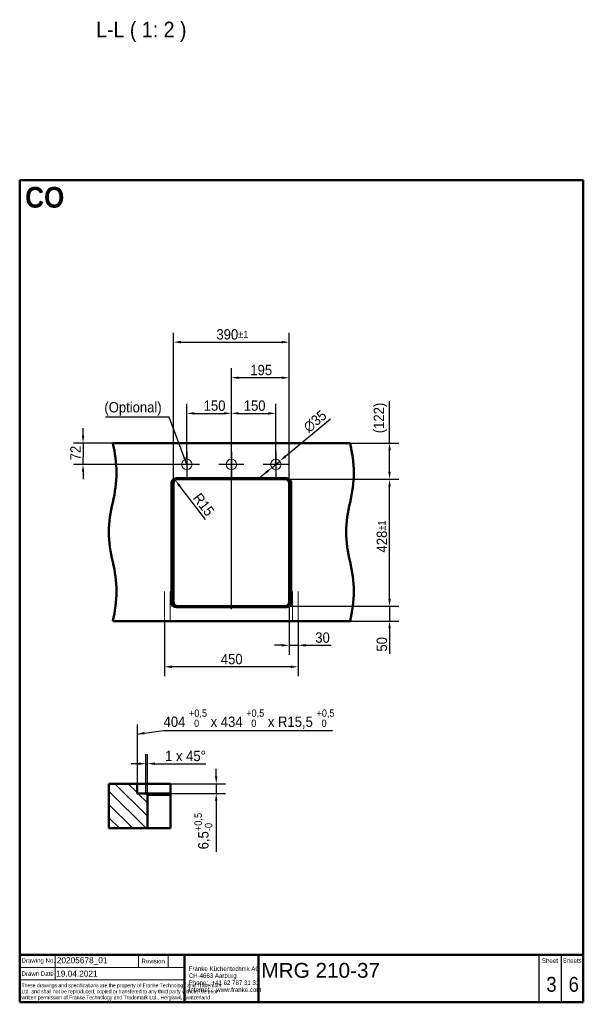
# Model space of a CAD drawing. Header units: millimetres. Extents: x 100 to 2000, y 93 to 3411.
import ezdxf
from ezdxf.enums import TextEntityAlignment as Align

# ---------------------------------------------------------------- set-up
doc = ezdxf.new("R2010")
doc.units = ezdxf.units.MM
doc.header["$LTSCALE"] = 10
for name, color, linetype, lineweight in [('Center Mark(ISO)', 7, 'Continuous', 25), ('Centerline(ISO)', 7, 'Continuous', 25), ('Dimensions(ISO)', 7, 'Continuous', 25), ('Hatch', 7, 'Continuous', 9), ('Sketch Geometry(DIN)', 7, 'Continuous', 50), ('Sketch Geometry(ISO)', 7, 'Continuous', 50), ('Symbole(DIN)', 7, 'Continuous', 25), ('Symbols(ISO)', 7, 'Continuous', 25), ('Visible Edges(ISO)', 7, 'Continuous', 50), ('Visible Tangent Edges(ISO)', 7, 'Continuous', 25)]:
    doc.layers.add(name, color=color, linetype=linetype, lineweight=lineweight)
doc.styles.add('Text Style20', font='arial.ttf')
doc.styles.add('Text Style40', font='arial.ttf')
doc.styles.add('Text Style9', font='arial.ttf')
doc.styles.add('Text_3.5mm', font='arial.ttf', dxfattribs={"width": 0.9})
doc.styles.add('Text_5.0mm', font='arial.ttf', dxfattribs={"width": 0.9})
doc.styles.add('Text__1.3mm', font='arial.ttf', dxfattribs={"width": 0.9})
doc.styles.add('Text__1.5mm', font='arial.ttf', dxfattribs={"width": 0.9})
doc.styles.add('Text__3.5mm', font='arial.ttf', dxfattribs={"width": 0.9})
doc.styles.add('Text__3.5mmBigText', font='arial.ttf', dxfattribs={"width": 0.9})
doc.styles.add('Text__5.0mm', font='arial.ttf', dxfattribs={"width": 0.9})
doc.dimstyles.new('KS-STANDARD', dxfattribs={"dimscale": 10, "dimtxt": 3.5, "dimasz": 2.5, "dimexe": 3.175, "dimexo": 0, "dimgap": 0.8, "dimtad": 1, "dimdec": 1, "dimrnd": 1e-08, "dimtxsty": 'Text_3.5mm', "dimcen": 0.09, "dimdle": 10, "dimclrd": 7, "dimclre": 7, "dimclrt": 7, "dimadec": 0, "dimazin": 2, "dimtfac": 0.714286, "dimtdec": 4, "dimtmove": 0, "dimatfit": 3, "dimfxl": 0, "dimtolj": 1, "dimlwd": 25, "dimlwe": 25, "dimarcsym": 0})
doc.dimstyles.new('KS-STANDARD$7', dxfattribs={"dimscale": 10, "dimtxt": 3.5, "dimasz": 2.5, "dimexe": 3.175, "dimexo": 0, "dimgap": 0.8, "dimtad": 1, "dimdec": 1, "dimrnd": 1e-08, "dimtxsty": 'Text_3.5mm', "dimcen": 0.09, "dimdle": 10, "dimclrd": 7, "dimclre": 7, "dimclrt": 7, "dimadec": 0, "dimazin": 2, "dimtfac": 0.714286, "dimtdec": 4, "dimtmove": 0, "dimatfit": 3, "dimfxl": 0, "dimtolj": 1, "dimlwd": 25, "dimlwe": 25, "dimarcsym": 0})

# ---------------------------------------------------------------- blocks, each defined once
blk = doc.blocks.new('Title Blocks FKT-Marketing')
at = {"layer": 'Sketch Geometry(DIN)', "color": 7, "linetype": 'Continuous', "lineweight": 50}
for p, q in [((97.45, 118.35), (287.45, 118.35)), ((97.45, 118.35), (97.45, 102.35)), ((152.95, 118.35), (152.95, 102.35)), ((177.95, 102.35), (177.95, 118.35)), ((287.45, 102.35), (287.45, 118.35)), ((97.45, 102.35), (287.45, 102.35))]:
    blk.add_line(p, q, dxfattribs=at)
at = {"layer": 'Sketch Geometry(DIN)', "color": 7, "linetype": 'Continuous', "lineweight": 18}
for p, q in [((109.45, 118.35), (109.45, 109.85)), ((137.45, 114.1), (137.45, 118.35)), ((147.45, 114.1), (147.45, 118.35)), ((97.45, 114.1), (152.95, 114.1)), ((97.45, 109.85), (152.95, 109.85))]:
    blk.add_line(p, q, dxfattribs=at)
at = {"layer": 'Sketch Geometry(DIN)', "color": 7, "linetype": 'Continuous', "lineweight": 25}
for p, q in [((272.45, 118.35), (272.45, 102.35)), ((279.95, 118.35), (279.95, 102.35))]:
    blk.add_line(p, q, dxfattribs=at)
at = {"layer": 'Symbole(DIN)', "color": 7, "style": 'Text__1.5mm'}
for s, insert, char_height, width, attachment_point in [('\\fArial|b0|i0;Drawing No.', (98.05, 116.22), 1.4986, 15.7321, 4), ('Revision', (142.45, 116.22), 1.499, 13.4705, 5), ('Sheet', (276.2, 116.35), 1.499, 6.6871, 5), ('Sheets', (283.7, 116.35), 1.499, 6.6871, 5), ('Drawn Date', (98.05, 111.97), 1.499, 13.6702, 4)]:
    blk.add_mtext(s, dxfattribs=dict(at, insert=insert, char_height=char_height, width=width, attachment_point=attachment_point))
at = {"layer": 'Symbole(DIN)', "color": 7, "attachment_point": 4, "line_spacing_factor": 0.944221}
for s, insert, char_height, width, style in [('\\fArial|b0|i0;{\\H1.4986;Franke Küchentechnik AG\\PCH-4663 Aarburg\\PPhone:  +41 62 787 31 31\\PInternet :  www.franke.com}', (154.45, 110.11), 1.4986, 34.1835, 'Text__3.5mm'), ('\\fArial|b0|i0;\\W0.75;These drawings and specifications are the property of Franke Technology and Trademark Ltd. and shall not be reproduced, copied or transfered to any third party without the prior written permission of Franke Technology and Trademark Ltd., Hergiswil, Switzerland', (98.05, 105.81), 1.3, 54.5435, 'Text__1.3mm')]:
    blk.add_mtext(s, dxfattribs=dict(at, insert=insert, char_height=char_height, width=width, style=style))
at = {"layer": 'Symbole(DIN)', "color": 7}
for tag, p, height, style in [('Document_Number_001', (109.96, 115.5), 2, 'Text Style40'), ('Drawn_Date_001', (109.74, 110.99), 2, 'Text Style40'), ('Title_001', (178.93, 110.6), 5, 'Text Style20')]:
    blk.add_attdef(tag, p, '', height=height, dxfattribs=dict(at, style=style))
at = {"layer": 'Symbole(DIN)', "color": 7, "style": 'Text Style40'}
blk.add_attdef('Revision_Index_1', text='', height=2, dxfattribs=at).set_placement((150.2, 116.22), align=Align.MIDDLE_CENTER)
at = {"layer": 'Symbole(DIN)', "color": 7, "style": 'Text__5.0mm', "width": 0.9}
for tag, p in [('Sheet_number_001', (274.96, 105.88)), ('Number_of_sheets_001', (282.47, 105.88))]:
    blk.add_attdef(tag, p, '', height=5, dxfattribs=at)
at = {"layer": 'Symbole(DIN)', "color": 7, "style": 'Text Style9'}
blk.add_attdef('Auxiliary_Remark1', text='', height=3.5, dxfattribs=at).set_placement((179.45, 105.85), align=Align.MIDDLE_LEFT)
blk = doc.blocks.new('Borders Marketing Border')
at = {"layer": 'Sketch Geometry(ISO)'}
for p, q in [((10, 287), (200, 287)), ((10, 10), (10, 287)), ((200, 287), (200, 10)), ((200, 10), (10, 10))]:
    blk.add_line(p, q, dxfattribs=at)
blk = doc.blocks.new('*D6')
at = {"layer": 'Defpoints', "color": 0, "linetype": 'Continuous'}
for p in [(1008.5, 1449.7), (1038.5, 1384.7), (1008.5, 1302.9)]:
    blk.add_point(p, dxfattribs=at)
at = {"layer": 'Dimensions(ISO)', "color": 7, "linetype": 'Continuous', "lineweight": 25}
for p, q in [((1008.5, 1449.7), (1008.5, 1271.1)), ((1038.5, 1384.7), (1038.5, 1271.1)), ((983.5, 1302.9), (958.5, 1302.9)), ((1008.5, 1302.9), (1038.5, 1302.9)), ((1063.5, 1302.9), (1149.5, 1302.9))]:
    blk.add_line(p, q, dxfattribs=at)
at = {"layer": 'Dimensions(ISO)', "color": 7, "linetype": 'Continuous'}
for points in [[(983.5, 1307), (983.5, 1298.7), (1008.5, 1302.9)], [(1063.5, 1307), (1063.5, 1298.7), (1038.5, 1302.9)]]:
    blk.add_solid(points, dxfattribs=at)
at = {"layer": 'Dimensions(ISO)', "color": 7, "linetype": 'Continuous', "lineweight": 25, "insert": (1096.5, 1328.7), "char_height": 35, "attachment_point": 4, "style": 'Text_3.5mm'}
blk.add_mtext('\\A1;30', dxfattribs=at)
blk = doc.blocks.new('*D7')
at = {"layer": 'Defpoints', "color": 0, "linetype": 'Continuous'}
for p in [(588.5, 1384.7), (1038.5, 1384.7), (588.5, 1230.5)]:
    blk.add_point(p, dxfattribs=at)
at = {"layer": 'Dimensions(ISO)', "color": 7, "linetype": 'Continuous', "lineweight": 25}
for p, q in [((588.5, 1384.7), (588.5, 1198.7)), ((1038.5, 1384.7), (1038.5, 1198.7)), ((1013.5, 1230.5), (613.5, 1230.5))]:
    blk.add_line(p, q, dxfattribs=at)
at = {"layer": 'Dimensions(ISO)', "color": 7, "linetype": 'Continuous'}
for points in [[(613.5, 1234.6), (613.5, 1226.3), (588.5, 1230.5)], [(1013.5, 1234.6), (1013.5, 1226.3), (1038.5, 1230.5)]]:
    blk.add_solid(points, dxfattribs=at)
at = {"layer": 'Dimensions(ISO)', "color": 7, "linetype": 'Continuous', "lineweight": 25, "insert": (778.1, 1256.3), "char_height": 35, "attachment_point": 4, "style": 'Text_3.5mm'}
blk.add_mtext('\\A1;450', dxfattribs=at)
blk = doc.blocks.new('*D8')
at = {"layer": 'Defpoints', "color": 0, "linetype": 'Continuous'}
for p in [(993.5, 1434.7), (1346.8, 1434.7), (1213.5, 1384.7)]:
    blk.add_point(p, dxfattribs=at)
at = {"layer": 'Dimensions(ISO)', "color": 7, "linetype": 'Continuous', "lineweight": 25}
for p, q in [((1346.8, 1459.7), (1346.8, 1484.7)), ((993.5, 1434.7), (1378.6, 1434.7)), ((1346.8, 1434.7), (1346.8, 1384.7)), ((1213.5, 1384.7), (1378.6, 1384.7)), ((1346.8, 1359.7), (1346.8, 1273.7))]:
    blk.add_line(p, q, dxfattribs=at)
at = {"layer": 'Dimensions(ISO)', "color": 7, "linetype": 'Continuous'}
for points in [[(1342.7, 1459.7), (1351, 1459.7), (1346.8, 1434.7)], [(1342.7, 1359.7), (1351, 1359.7), (1346.8, 1384.7)]]:
    blk.add_solid(points, dxfattribs=at)
at = {"layer": 'Dimensions(ISO)', "color": 7, "linetype": 'Continuous', "lineweight": 25, "insert": (1321, 1281.7), "char_height": 35, "attachment_point": 4, "rotation": 90, "style": 'Text_3.5mm'}
blk.add_mtext('\\A1;50', dxfattribs=at)
blk = doc.blocks.new('*D9')
at = {"layer": 'Defpoints', "color": 0, "linetype": 'Continuous'}
for p in [(1213.5, 1984.7), (1346.8, 1984.7), (993.5, 1862.7)]:
    blk.add_point(p, dxfattribs=at)
at = {"layer": 'Dimensions(ISO)', "color": 7, "linetype": 'Continuous', "lineweight": 25}
for p, q in [((1346.8, 1984.7), (1346.8, 2124.1)), ((1213.5, 1984.7), (1378.6, 1984.7)), ((1346.8, 1887.7), (1346.8, 1959.7)), ((993.5, 1862.7), (1378.6, 1862.7))]:
    blk.add_line(p, q, dxfattribs=at)
at = {"layer": 'Dimensions(ISO)', "color": 7, "linetype": 'Continuous'}
for points in [[(1342.7, 1959.7), (1351, 1959.7), (1346.8, 1984.7)], [(1342.7, 1887.7), (1351, 1887.7), (1346.8, 1862.7)]]:
    blk.add_solid(points, dxfattribs=at)
at = {"layer": 'Dimensions(ISO)', "color": 7, "linetype": 'Continuous', "lineweight": 25, "insert": (1315.9, 2017.7), "char_height": 35, "attachment_point": 4, "rotation": 90, "style": 'Text_3.5mm'}
blk.add_mtext('\\A1;(122)', dxfattribs=at)
blk = doc.blocks.new('*D10')
at = {"layer": 'Defpoints', "color": 0, "linetype": 'Continuous'}
for p in [(993.5, 1862.7), (1346.8, 1862.7), (993.5, 1434.7)]:
    blk.add_point(p, dxfattribs=at)
at = {"layer": 'Dimensions(ISO)', "color": 7, "linetype": 'Continuous', "lineweight": 25}
for p, q in [((993.5, 1862.7), (1378.6, 1862.7)), ((1346.8, 1459.7), (1346.8, 1837.7)), ((993.5, 1434.7), (1378.6, 1434.7))]:
    blk.add_line(p, q, dxfattribs=at)
at = {"layer": 'Dimensions(ISO)', "color": 7, "linetype": 'Continuous'}
for points in [[(1342.7, 1837.7), (1351, 1837.7), (1346.8, 1862.7)], [(1342.7, 1459.7), (1351, 1459.7), (1346.8, 1434.7)]]:
    blk.add_solid(points, dxfattribs=at)
at = {"layer": 'Dimensions(ISO)', "color": 7, "linetype": 'Continuous', "lineweight": 25, "insert": (1321, 1615.8), "char_height": 35, "attachment_point": 4, "rotation": 90, "style": 'Text_3.5mm'}
blk.add_mtext('\\A1;428{\\H25.000001;±1}', dxfattribs=at)
blk = doc.blocks.new('*D11')
at = {"layer": 'Defpoints', "color": 0, "linetype": 'Continuous'}
for p in [(1008.5, 2324.7), (618.5, 1847.7), (1008.5, 1847.7)]:
    blk.add_point(p, dxfattribs=at)
at = {"layer": 'Dimensions(ISO)', "color": 7, "linetype": 'Continuous', "lineweight": 25}
for p, q in [((618.5, 1847.7), (618.5, 2356.4)), ((1008.5, 1847.7), (1008.5, 2356.4)), ((643.5, 2324.7), (983.5, 2324.7))]:
    blk.add_line(p, q, dxfattribs=at)
at = {"layer": 'Dimensions(ISO)', "color": 7, "linetype": 'Continuous'}
for points in [[(643.5, 2328.8), (643.5, 2320.5), (618.5, 2324.7)], [(983.5, 2328.8), (983.5, 2320.5), (1008.5, 2324.7)]]:
    blk.add_solid(points, dxfattribs=at)
at = {"layer": 'Dimensions(ISO)', "color": 7, "linetype": 'Continuous', "lineweight": 25, "insert": (763.2, 2350.6), "char_height": 35, "attachment_point": 4, "style": 'Text_3.5mm'}
blk.add_mtext('\\A1;390{\\H25.000001;±1}', dxfattribs=at)
blk = doc.blocks.new('*D12')
at = {"layer": 'Defpoints', "color": 0, "linetype": 'Continuous'}
for p in [(624.4, 1859.6), (633.5, 1847.7)]:
    blk.add_point(p, dxfattribs=at)
at = {"layer": 'Dimensions(ISO)', "color": 7, "linetype": 'Continuous', "lineweight": 25}
blk.add_line((726, 1727.1), (639.6, 1839.7), dxfattribs=at)
at = {"layer": 'Dimensions(ISO)', "color": 7, "linetype": 'Continuous'}
blk.add_solid([(642.9, 1842.3), (636.3, 1837.2), (624.4, 1859.6)], dxfattribs=at)
at = {"layer": 'Dimensions(ISO)', "color": 7, "linetype": 'Continuous', "lineweight": 25, "insert": (695.7, 1809.1), "char_height": 35, "attachment_point": 4, "rotation": 307.4935, "style": 'Text_3.5mm'}
blk.add_mtext('\\A1;R15', dxfattribs=at)
blk = doc.blocks.new('*D13')
at = {"layer": 'Defpoints', "color": 0, "linetype": 'Continuous'}
for p in [(813.5, 2204.7), (813.5, 1872.7), (1008.5, 1847.7)]:
    blk.add_point(p, dxfattribs=at)
at = {"layer": 'Dimensions(ISO)', "color": 7, "linetype": 'Continuous', "lineweight": 25}
for p, q in [((813.5, 1872.7), (813.5, 2236.4)), ((1008.5, 1847.7), (1008.5, 2236.4)), ((983.5, 2204.7), (838.5, 2204.7))]:
    blk.add_line(p, q, dxfattribs=at)
at = {"layer": 'Dimensions(ISO)', "color": 7, "linetype": 'Continuous'}
for points in [[(838.5, 2208.8), (838.5, 2200.5), (813.5, 2204.7)], [(983.5, 2208.8), (983.5, 2200.5), (1008.5, 2204.7)]]:
    blk.add_solid(points, dxfattribs=at)
at = {"layer": 'Dimensions(ISO)', "color": 7, "linetype": 'Continuous', "lineweight": 25, "insert": (877.5, 2230.5), "char_height": 35, "attachment_point": 4, "style": 'Text_3.5mm'}
blk.add_mtext('\\A1;195', dxfattribs=at)
blk = doc.blocks.new('*D14')
at = {"layer": 'Defpoints', "color": 0, "linetype": 'Continuous'}
for p in [(963.5, 2084.7), (963.5, 1912.7), (813.5, 1872.7)]:
    blk.add_point(p, dxfattribs=at)
at = {"layer": 'Dimensions(ISO)', "color": 7, "linetype": 'Continuous', "lineweight": 25}
for p, q in [((813.5, 1872.7), (813.5, 2116.4)), ((963.5, 1912.7), (963.5, 2116.4)), ((838.5, 2084.7), (938.5, 2084.7))]:
    blk.add_line(p, q, dxfattribs=at)
at = {"layer": 'Dimensions(ISO)', "color": 7, "linetype": 'Continuous'}
for points in [[(838.5, 2088.8), (838.5, 2080.5), (813.5, 2084.7)], [(938.5, 2088.8), (938.5, 2080.5), (963.5, 2084.7)]]:
    blk.add_solid(points, dxfattribs=at)
at = {"layer": 'Dimensions(ISO)', "color": 7, "linetype": 'Continuous', "lineweight": 25, "insert": (855.3, 2110.5), "char_height": 35, "attachment_point": 4, "style": 'Text_3.5mm'}
blk.add_mtext('\\A1;150', dxfattribs=at)
blk = doc.blocks.new('*D15')
at = {"layer": 'Defpoints', "color": 0, "linetype": 'Continuous'}
for p in [(813.5, 2084.7), (663.5, 1930.2), (813.5, 1872.7)]:
    blk.add_point(p, dxfattribs=at)
at = {"layer": 'Dimensions(ISO)', "color": 7, "linetype": 'Continuous', "lineweight": 25}
for p, q in [((663.5, 1930.2), (663.5, 2116.4)), ((813.5, 1872.7), (813.5, 2116.4)), ((688.5, 2084.7), (788.5, 2084.7))]:
    blk.add_line(p, q, dxfattribs=at)
at = {"layer": 'Dimensions(ISO)', "color": 7, "linetype": 'Continuous'}
for points in [[(688.5, 2088.8), (688.5, 2080.5), (663.5, 2084.7)], [(788.5, 2088.8), (788.5, 2080.5), (813.5, 2084.7)]]:
    blk.add_solid(points, dxfattribs=at)
at = {"layer": 'Dimensions(ISO)', "color": 7, "linetype": 'Continuous', "lineweight": 25, "insert": (720.3, 2110.5), "char_height": 35, "attachment_point": 4, "style": 'Text_3.5mm'}
blk.add_mtext('\\A1;150', dxfattribs=at)
blk = doc.blocks.new('*D16')
at = {"layer": 'Defpoints', "color": 0, "linetype": 'Continuous'}
for p in [(413.5, 1984.7), (313.5, 1912.7), (663.5, 1912.7)]:
    blk.add_point(p, dxfattribs=at)
at = {"layer": 'Dimensions(ISO)', "color": 7, "linetype": 'Continuous', "lineweight": 25}
for p, q in [((313.5, 2009.7), (313.5, 2034.7)), ((413.5, 1984.7), (281.8, 1984.7)), ((313.5, 1984.7), (313.5, 1959.7)), ((313.5, 1959.7), (313.5, 1937.7)), ((313.5, 1912.7), (313.5, 1937.7)), ((663.5, 1912.7), (281.8, 1912.7)), ((313.5, 1887.7), (313.5, 1862.7))]:
    blk.add_line(p, q, dxfattribs=at)
at = {"layer": 'Dimensions(ISO)', "color": 7, "linetype": 'Continuous'}
for points in [[(309.4, 2009.7), (317.7, 2009.7), (313.5, 1984.7)], [(309.4, 1887.7), (317.7, 1887.7), (313.5, 1912.7)]]:
    blk.add_solid(points, dxfattribs=at)
at = {"layer": 'Dimensions(ISO)', "color": 7, "linetype": 'Continuous', "lineweight": 25, "insert": (288, 1926.4), "char_height": 35, "attachment_point": 4, "rotation": 90, "style": 'Text_3.5mm'}
blk.add_mtext('\\A1;72', dxfattribs=at)
blk = doc.blocks.new('*D17')
at = {"layer": 'Defpoints', "color": 0, "linetype": 'Continuous'}
for p in [(950.1, 1901.5), (977, 1923.9)]:
    blk.add_point(p, dxfattribs=at)
at = {"layer": 'Dimensions(ISO)', "color": 7, "linetype": 'Continuous', "lineweight": 25}
for p, q in [((996.2, 1939.9), (1148.3, 2066.6)), ((950.1, 1901.5), (977, 1923.9)), ((930.9, 1885.5), (911.7, 1869.5))]:
    blk.add_line(p, q, dxfattribs=at)
at = {"layer": 'Dimensions(ISO)', "color": 7, "linetype": 'Continuous'}
for points in [[(993.5, 1943.1), (998.8, 1936.7), (977, 1923.9)], [(928.2, 1888.7), (933.5, 1882.3), (950.1, 1901.5)]]:
    blk.add_solid(points, dxfattribs=at)
at = {"layer": 'Dimensions(ISO)', "color": 7, "linetype": 'Continuous', "lineweight": 25, "insert": (1063.8, 2031.2), "char_height": 35, "attachment_point": 4, "rotation": 39.8036, "style": 'Text_3.5mm'}
blk.add_mtext('\\A1;∅35', dxfattribs=at)
blk = doc.blocks.new('*D18')
at = {"layer": 'Defpoints', "color": 0, "linetype": 'Continuous'}
for p in [(573.2, 836.4), (762.5, 836.4), (525.7, 803.9)]:
    blk.add_point(p, dxfattribs=at)
at = {"layer": 'Dimensions(ISO)', "color": 7, "linetype": 'Continuous', "lineweight": 25}
for p, q in [((762.5, 861.4), (762.5, 886.4)), ((573.2, 836.4), (794.2, 836.4)), ((762.5, 836.4), (762.5, 803.9)), ((525.7, 803.9), (794.2, 803.9)), ((762.5, 778.9), (762.5, 607.2))]:
    blk.add_line(p, q, dxfattribs=at)
at = {"layer": 'Dimensions(ISO)', "color": 7, "linetype": 'Continuous'}
for points in [[(758.3, 861.4), (766.6, 861.4), (762.5, 836.4)], [(758.3, 778.9), (766.6, 778.9), (762.5, 803.9)]]:
    blk.add_solid(points, dxfattribs=at)
at = {"layer": 'Dimensions(ISO)', "color": 7, "linetype": 'Continuous', "lineweight": 25, "insert": (719.1, 615.2), "char_height": 35, "attachment_point": 4, "rotation": 90, "style": 'Text_3.5mm'}
blk.add_mtext('\\A1;6,5{\\H25.000001;\\S+0,5^ -0;}', dxfattribs=at)
blk = doc.blocks.new('*D19')
at = {"layer": 'Defpoints', "color": 0, "linetype": 'Continuous'}
for p in [(525.7, 903.9), (525.7, 803.9), (530.7, 798.9)]:
    blk.add_point(p, dxfattribs=at)
at = {"layer": 'Dimensions(ISO)', "color": 7, "linetype": 'Continuous', "lineweight": 25}
for p, q in [((525.7, 803.9), (525.7, 935.6)), ((530.7, 798.9), (530.7, 935.6)), ((500.7, 903.9), (475.7, 903.9)), ((525.7, 903.9), (530.7, 903.9)), ((555.7, 903.9), (727.9, 903.9))]:
    blk.add_line(p, q, dxfattribs=at)
at = {"layer": 'Dimensions(ISO)', "color": 7, "linetype": 'Continuous'}
for points in [[(500.7, 908), (500.7, 899.7), (525.7, 903.9)], [(555.7, 908), (555.7, 899.7), (530.7, 903.9)]]:
    blk.add_solid(points, dxfattribs=at)
at = {"layer": 'Dimensions(ISO)', "color": 7, "linetype": 'Continuous', "lineweight": 25, "insert": (590.1, 929.8), "char_height": 35, "attachment_point": 4, "style": 'Text_3.5mm'}
blk.add_mtext('\\A1;\\fArial|b0|i0;1 x 45°', dxfattribs=at)

msp = doc.modelspace()

# ---------------------------------------------------------------- hatches: boundary and pattern name
at = {"layer": 'Hatch'}
h = msp.add_hatch(dxfattribs=at)
h.set_pattern_fill('ANSI31', color=256, scale=254, angle=90, style=0)
h.set_pattern_definition([(135, (0, 0), (-22.4506, -22.4506), [])])
h.paths.add_polyline_path([(400.846, 836.381), (400.846, 686.381), (530.664, 686.381), (530.664, 798.881), (525.664, 803.881), (495.664, 803.881), (495.664, 836.381)])

# ---------------------------------------------------------------- linework, layer by layer
at = {"layer": 'Center Mark(ISO)', "linetype": 'Continuous'}
for p, q in [((663.524, 1955.175), (663.524, 1870.175)), ((813.524, 1955.175), (813.524, 1870.175)), ((963.524, 1955.175), (963.524, 1870.175)), ((706.024, 1912.675), (621.024, 1912.675)), ((856.024, 1912.675), (771.024, 1912.675)), ((1006.024, 1912.675), (921.024, 1912.675))]:
    msp.add_line(p, q, dxfattribs=at)
at = {"layer": 'Centerline(ISO)', "linetype": 'Continuous'}
msp.add_line((813.524, 1424.675), (813.524, 1872.675), dxfattribs=at)
at = {"layer": 'Sketch Geometry(ISO)', "linetype": 'Continuous', "lineweight": 18}
for p, q in [((588.524, 1384.675), (588.524, 1484.675)), ((607.524, 1384.675), (607.524, 1484.675)), ((1019.524, 1384.675), (1019.524, 1484.675)), ((1038.524, 1384.675), (1038.524, 1484.675))]:
    msp.add_line(p, q, dxfattribs=at)
for centre in [(663.524, 1912.675), (813.524, 1912.675), (963.524, 1912.675)]:
    msp.add_circle(centre, 17.5, dxfattribs=at)
at = {"layer": 'Symbols(ISO)', "color": 7, "linetype": 'Continuous', "lineweight": 25}
msp.add_line((495.664, 1035.583), (495.664, 836.381), dxfattribs=at)
at = {"layer": 'Visible Edges(ISO)'}
for p, q in [((413.524, 1984.675), (1213.524, 1984.675)), ((627.024, 1865.675), (1000.024, 1865.675)), ((993.524, 1863.675), (633.524, 1863.675)), ((633.524, 1862.675), (993.524, 1862.675)), ((611.524, 1447.175), (611.524, 1850.175)), ((617.524, 1847.675), (617.524, 1449.675)), ((618.524, 1449.675), (618.524, 1847.675)), ((1008.524, 1847.675), (1008.524, 1449.675)), ((1009.524, 1449.675), (1009.524, 1847.675)), ((1015.524, 1850.175), (1015.524, 1447.175)), ((1000.024, 1431.675), (627.024, 1431.675)), ((993.524, 1434.675), (633.524, 1434.675)), ((633.524, 1433.675), (993.524, 1433.675)), ((413.524, 1384.675), (1213.524, 1384.675)), ((400.846, 836.381), (400.846, 686.381)), ((495.664, 836.381), (400.846, 836.381)), ((495.664, 803.881), (495.664, 836.381)), ((495.664, 836.381), (573.164, 836.381)), ((573.164, 836.381), (608.727, 836.381)), ((608.727, 836.381), (608.727, 803.881)), ((525.664, 803.881), (495.664, 803.881)), ((530.664, 798.881), (525.664, 803.881)), ((605.664, 803.881), (525.664, 803.881)), ((530.664, 686.381), (530.664, 798.881)), ((530.664, 798.881), (605.664, 798.881)), ((608.727, 803.881), (605.664, 803.881)), ((605.664, 798.881), (608.727, 798.881)), ((608.727, 803.881), (608.727, 798.881)), ((608.727, 798.881), (608.727, 686.381)), ((400.846, 686.381), (530.664, 686.381)), ((605.664, 686.381), (530.664, 686.381)), ((608.727, 686.381), (605.664, 686.381))]:
    msp.add_line(p, q, dxfattribs=at)
for centre, radius, start, end in [((26.226, 1884.675), 400, 345.522488, 14.477512), ((826.226, 1884.675), 400, 345.522488, 14.477512), ((627.024, 1850.175), 15.5, 90, 180), ((633.524, 1847.675), 16, 90, 180), ((633.524, 1847.675), 15, 90, 180), ((993.524, 1847.675), 16, 0, 90), ((993.524, 1847.675), 15, 0, 90), ((1000.024, 1850.175), 15.5, 0, 90), ((800.823, 1684.675), 400, 165.522488, 194.477512), ((1600.823, 1684.675), 400, 165.522488, 194.477512), ((26.226, 1484.675), 400, 345.522488, 14.477512), ((826.226, 1484.675), 400, 345.522488, 14.477512), ((627.024, 1447.175), 15.5, 180, 270), ((633.524, 1449.675), 16, 180, 270), ((633.524, 1449.675), 15, 180, 270), ((993.524, 1449.675), 15, 270, 0), ((993.524, 1449.675), 16, 270, 0), ((1000.024, 1447.175), 15.5, 270, 0)]:
    msp.add_arc(centre, radius, start, end, dxfattribs=at)
at = {"layer": 'Visible Tangent Edges(ISO)'}
for p, q in [((633.524, 1863.675), (633.524, 1862.675)), ((993.524, 1863.675), (993.524, 1862.675)), ((618.524, 1847.675), (617.524, 1847.675)), ((1009.524, 1847.675), (1008.524, 1847.675)), ((617.524, 1449.675), (618.524, 1449.675)), ((633.524, 1433.675), (633.524, 1434.675)), ((993.524, 1433.675), (993.524, 1434.675)), ((1009.524, 1449.675), (1008.524, 1449.675))]:
    msp.add_line(p, q, dxfattribs=at)

# ---------------------------------------------------------------- block references
at = {"xscale": 10, "yscale": 10, "zscale": 10}
msp.add_blockref('Borders Marketing Border', (0, 0), dxfattribs=at)
msp.add_blockref('Title Blocks FKT-Marketing', (-874.458, -923.483), dxfattribs=at).add_auto_attribs({'Title_001': 'MRG 210-37', 'Document_Number_001': '20205678_01', 'Drawn_Date_001': '19.04.2021', 'Sheet_number_001': '3', 'Number_of_sheets_001': '6'})

# ---------------------------------------------------------------- texts
at = {"layer": 'Symbols(ISO)', "color": 7, "insert": (357.71, 3336.381), "char_height": 52.5, "attachment_point": 7, "style": 'Text__3.5mmBigText'}
msp.add_mtext('L-L ( 1: 2 )', dxfattribs=at)
at = {"layer": 'Symbols(ISO)', "color": 7}
for s, insert, char_height, width, attachment_point, style in [('\\fArial|b1|i0;{\\H70.0000;CO}', (118.491, 2812.407), 70, 131.9436, 4, 'Text_5.0mm'), ('\\fArial|b0|i0;(Optional)', (385.374, 2077.285), 35, 193.11358, 7, 'Text_3.5mm'), ('\\A0;\\fArial|b0|i0;404 {\\H0.7000x;\\S+0,5^   0;} x 434 {\\H0.7000x;\\S+0,5^   0;} x R15,5 {\\H0.7000x;\\S+0,5^   0;}', (585.113, 1021.333), 34.999999, 576.04612, 7, 'Text_3.5mm')]:
    msp.add_mtext(s, dxfattribs=dict(at, insert=insert, char_height=char_height, width=width, attachment_point=attachment_point, style=style))

# ---------------------------------------------------------------- dimensions: what is measured, and where the dimension line sits
at = {"layer": 'Dimensions(ISO)', "color": 7, "linetype": 'Continuous', "lineweight": 25}
for base, p1, p2, override, picture, middle in [((1008.524, 2324.675), (618.524, 1847.675), (1008.524, 1847.675), {"dimgap": 0.8, "dimdec": 0, "dimtol": 1, "dimlim": 0, "dimtp": 1, "dimtm": 1, "dimtdec": 4, "dimtofl": 0, "dimatfit": 1}, '*D11', (813.424, 2324.675)), ((813.524, 2084.675), (663.524, 1930.175), (813.524, 1872.675), {"dimgap": 0.8, "dimdec": 1, "dimtol": 0, "dimlim": 0, "dimtp": 0, "dimtm": 0, "dimtdec": 4, "dimtofl": 0, "dimatfit": 1}, '*D15', (753.524, 2084.675)), ((963.524, 2084.675), (813.524, 1872.675), (963.524, 1912.675), {"dimgap": 0.8, "dimdec": 1, "dimtol": 0, "dimlim": 0, "dimtp": 0, "dimtm": 0, "dimtdec": 4, "dimtofl": 0, "dimatfit": 1}, '*D14', (888.524, 2084.675)), ((588.524, 1230.461), (1038.524, 1384.675), (588.524, 1384.675), {"dimgap": 0.8, "dimdec": 1, "dimtol": 0, "dimlim": 0, "dimtp": 0, "dimtm": 0, "dimtdec": 4, "dimtofl": 0, "dimatfit": 1}, '*D7', (813.524, 1230.461))]:
    dim = msp.add_linear_dim(base=base, p1=p1, p2=p2, dimstyle='KS-STANDARD', override=override, dxfattribs=at)
    dim.commit()
    dim.dimension.update_dxf_attribs({"geometry": picture, "text_midpoint": middle, "dimtype": 160})
for base, p1, p2, angle, override, picture, middle in [((813.524, 2204.675), (1008.524, 1847.675), (813.524, 1872.675), 180, {"dimgap": 0.8, "dimdec": 1, "dimtol": 0, "dimlim": 0, "dimtp": 0, "dimtm": 0, "dimtdec": 4, "dimtofl": 0, "dimatfit": 1}, '*D13', (910.924, 2204.675)), ((313.524, 1912.675), (413.524, 1984.675), (663.524, 1912.675), 90, {"dimgap": 0.8, "dimdec": 1, "dimtol": 0, "dimlim": 0, "dimtp": 0, "dimtm": 0, "dimtdec": 4, "dimtofl": 0}, '*D16', (313.524, 1948.675)), ((1346.831, 1862.675), (993.524, 1434.675), (993.524, 1862.675), 90, {"dimgap": 0.8, "dimdec": 1, "dimtol": 1, "dimlim": 0, "dimtp": 1, "dimtm": 1, "dimtdec": 4, "dimtofl": 0, "dimatfit": 1}, '*D10', (1346.831, 1666.675)), ((1346.831, 1434.675), (1213.524, 1384.675), (993.524, 1434.675), 90, {"dimgap": 0.8, "dimdec": 1, "dimtol": 0, "dimlim": 0, "dimtp": 0, "dimtm": 0, "dimtdec": 4, "dimtofl": 1, "dimatfit": 1}, '*D8', (1346.831, 1304.167)), ((1008.524, 1302.861), (1038.524, 1384.675), (1008.524, 1449.675), 180, {"dimgap": 0.8, "dimdec": 0, "dimtol": 0, "dimlim": 0, "dimtp": 0, "dimtm": 0, "dimtdec": 4, "dimtofl": 1, "dimatfit": 1}, '*D6', (1119.021, 1302.861)), ((762.48, 836.381), (525.664, 803.881), (573.164, 836.381), 90, {"dimgap": 0.8, "dimdec": 1, "dimlfac": 0.2, "dimtol": 1, "dimlim": 0, "dimtp": 0.5, "dimtm": 1e-09, "dimtdec": 4, "dimtofl": 1, "dimatfit": 1}, '*D18', (762.48, 674.46))]:
    dim = msp.add_linear_dim(base=base, p1=p1, p2=p2, angle=angle, dimstyle='KS-STANDARD', override=override, dxfattribs=at)
    dim.commit()
    dim.dimension.update_dxf_attribs({"geometry": picture, "text_midpoint": middle, "dimtype": 160})
dim = msp.add_linear_dim(base=(1346.831, 1984.675), p1=(993.524, 1862.675), p2=(1213.524, 1984.675), angle=90, text='(<>)', dimstyle='KS-STANDARD', override={"dimgap": 0.8, "dimdec": 1, "dimtol": 0, "dimlim": 0, "dimtp": 0, "dimtm": 0, "dimtdec": 4, "dimtofl": 0, "dimatfit": 2}, dxfattribs=at)
dim.commit()
dim.dimension.update_dxf_attribs({"geometry": '*D9', "text_midpoint": (1346.831, 2066.912), "dimtype": 160})
dim = msp.add_diameter_dim_2p(p1=(950.08, 1901.472), p2=(976.968, 1923.877), dimstyle='KS-STANDARD', override={"dimgap": 0.8, "dimdec": 1, "dimlfac": 1, "dimtol": 0, "dimlim": 0, "dimtp": 0, "dimtm": 0, "dimtdec": 4, "dimatfit": 2}, dxfattribs=at)
dim.commit()
dim.dimension.update_dxf_attribs({"geometry": '*D17', "text_midpoint": (1111.544, 2036.016), "dimtype": 163})
dim = msp.add_radius_dim(center=(633.524, 1847.675), mpoint=(624.394, 1859.576), dimstyle='KS-STANDARD', override={"dimgap": 0.8, "dimdec": 1, "dimlfac": 1, "dimcen": 0, "dimtol": 0, "dimlim": 0, "dimtp": 0, "dimtm": 0, "dimtdec": 4, "dimtofl": 0}, dxfattribs=at)
dim.commit()
dim.dimension.update_dxf_attribs({"geometry": '*D12', "text_midpoint": (698.146, 1763.438), "dimtype": 164})
dim = msp.add_linear_dim(base=(525.664, 903.881), p1=(530.664, 798.881), p2=(525.664, 803.881), text='\\fArial|b0|i0;<> x 45°', dimstyle='KS-STANDARD', override={"dimgap": 0.8, "dimdec": 1, "dimlfac": 0.2, "dimtol": 0, "dimlim": 0, "dimtp": 0, "dimtm": 0, "dimtdec": 4, "dimtofl": 1, "dimatfit": 1}, dxfattribs=at)
dim.commit()
dim.dimension.update_dxf_attribs({"geometry": '*D19', "text_midpoint": (655.026, 903.881), "dimtype": 160})

# ---------------------------------------------------------------- leaders
at = {"layer": 'Symbols(ISO)', "color": 7, "linetype": 'Continuous', "lineweight": 25, "annotation_type": 0, "has_hookline": 1}
for points, hookline_direction, text_width in [([(663.524, 1912.675), (603.488, 2071.452), (578.488, 2071.452)], 1, 188.957), ([(495.664, 1003.833), (585.113, 1015.5)], 0, 569.834)]:
    msp.add_leader(points, dimstyle='KS-STANDARD$7', override={"dimgap": 0, "dimtad": 1}, dxfattribs=dict(at, hookline_direction=hookline_direction, text_width=text_width))

doc.saveas('drawing.dxf')
